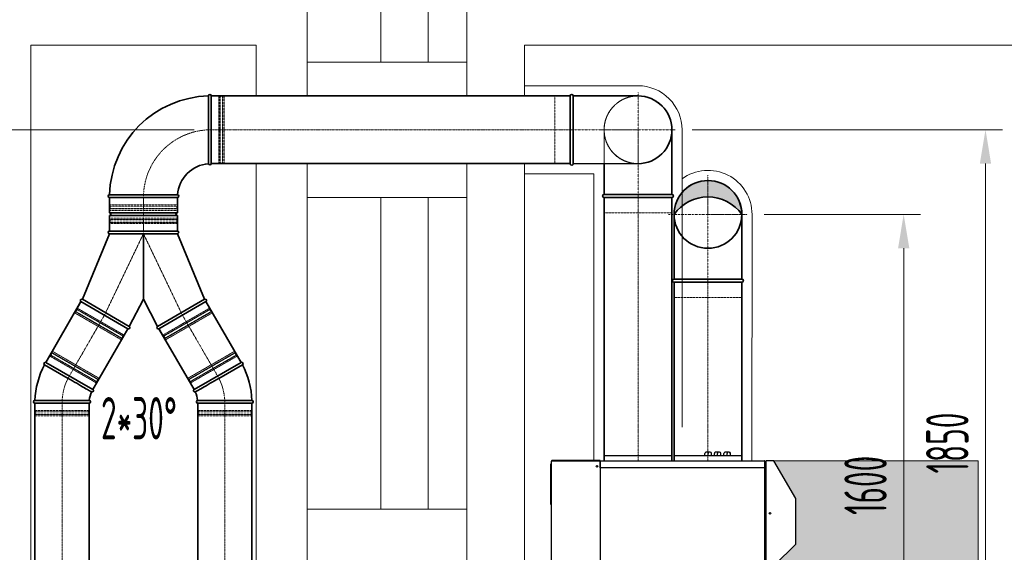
# Model space of a CAD drawing. Header units: millimetres. Extents: x 15940 to 92175, y -24684 to 227664.
# Tile 92 of 132: x 34558 to 37462, y 166209 to 167781. Entities that reach past the tile are written whole.
import ezdxf

# ---------------------------------------------------------------- set-up
doc = ezdxf.new("R2010")
doc.units = ezdxf.units.MM
doc.header["$LTSCALE"] = 0.05
for name, pattern in [('ACAD_ISO02W100', [15, 12, -3]), ('ACAD_ISO10W100', [18, 12, -3, 0, -3]), ('phl_thick', [0])]:
    doc.linetypes.add(name, pattern=pattern)
doc.layers.get('0').update_dxf_attribs({"lineweight": 5})
for name, color, linetype, lineweight in [('UT_KOTY - DIMENZE', 7, 'Continuous', 5), ('VZT_01 SUP (PŘÍVOD) - OBRYS', 5, 'Continuous', 35), ('VZT_02 SUP (PŘÍVOD) - OSA', 5, 'ACAD_ISO10W100', 5), ('VZT_04 SUP (PŘÍVOD) - SKRYTÉ', 5, 'ACAD_ISO02W100', 5), ('VZT_13 EHA (VÝFUK) - OBRYS', 14, 'Continuous', 35), ('VZT_14 EHA (VÝFUK) - OSA', 14, 'ACAD_ISO10W100', 5), ('VZT_16 EHA (VÝFUK) - SKRYTÉ', 14, 'ACAD_ISO02W100', 5), ('VZT_21 ZAŘÍZENÍ - OBRYS', 1, 'Continuous', 30), ('VZT_23 ZAŘÍZENÍ - SERVISNÍ PROSTOR', 8, 'Continuous', 5), ('VZT_50 POPIS - OBECNE', 7, 'Continuous', 13), ('VZT_60_KOTY - DIMENZE', 7, 'Continuous', 5), ('VZT_IZOLACE - TEPELNÁ', 6, 'IZOLACE TEPELNA', 5)]:
    doc.layers.add(name, color=color, linetype=linetype, lineweight=lineweight)
doc.layers.add('VZT_03 SUP (PŘÍVOD) - NETISK', color=8, linetype='ACAD_ISO02W100', lineweight=5, plot=False)
doc.layers.add('VZT_15 EHA (VÝFUK) - NETISK', color=8, linetype='ACAD_ISO02W100', lineweight=5, plot=False)
doc.styles.add('EVORA_125', font='isocp.shx', dxfattribs={"width": 0.6, "height": 125})
doc.styles.get("Standard").update_dxf_attribs({"font": 'arial.ttf'})
doc.linetypes.add('IZOLACE TEPELNA', pattern='A,12.7,-1.5,["T",Standard,S=2.54,R=0,X=0,Y=-1.27],-3', length=17.2)

msp = doc.modelspace()

# ---------------------------------------------------------------- hatches: boundary and pattern name
at = {"layer": 'VZT_13 EHA (VÝFUK) - OBRYS'}
h = msp.add_hatch(color=256, dxfattribs=at)
h.dxf.hatch_style = 1
h.paths.add_polyline_path([(36687.6, 167206.5, 0.242708), (36587.6, 167258.1), (36587.6, 167306.5, -0.414214)])
h.paths.add_polyline_path([(36587.6, 167306.5), (36587.6, 167258.1, 0.242708), (36487.6, 167206.5, -0.414214)])
at = {"layer": 'VZT_23 ZAŘÍZENÍ - SERVISNÍ PROSTOR', "transparency": 33554457}
h = msp.add_hatch(color=256, dxfattribs=at)
h.dxf.hatch_style = 1
h.paths.add_polyline_path([(36784, 165705), (36784, 166170.7), (36846.4, 166233.1), (36846.4, 166368), (36784, 166479), (37384.1, 166479), (37384.1, 165705)])

# ---------------------------------------------------------------- linework, layer by layer
msp.add_circle((36587.6, 167206.5), 100)
at = {"layer": 'UT_KOTY - DIMENZE'}
msp.add_line((35072.9, 167456.5), (34146.7, 167456.5), dxfattribs=at)
at = {"layer": 'VZT_01 SUP (PŘÍVOD) - OBRYS'}
for p, q in [((35114.9, 167456.4), (35114.9, 167556.5)), ((35122.9, 167356.5), (35122.9, 167556.5)), ((36281.4, 167455.1), (36281.4, 167456.5)), ((36481.4, 167265.5), (36481.4, 167456.5)), ((36281.4, 167265.5), (36281.4, 167356.5)), ((34923, 167264.5), (34822.9, 167264.5)), ((35022.9, 167256.5), (34822.9, 167256.5)), ((34822.9, 167256.5), (34822.9, 167211)), ((34822.9, 167256.5), (35022.9, 167256.5)), ((35022.9, 167256.5), (35022.9, 167211)), ((36281.4, 167265.5), (36481.4, 167265.5)), ((36281.4, 167256.5), (36481.4, 167256.5)), ((35022.9, 167211), (34822.9, 167211)), ((35022.9, 167203), (34822.9, 167203)), ((34822.9, 167203), (34822.9, 167157.5)), ((35022.9, 167203), (35022.9, 167157.5)), ((34742.7, 166955.8), (34822.9, 167149.5)), ((35022.9, 167157.5), (34822.9, 167157.5)), ((34822.9, 167157.5), (35022.9, 167157.5)), ((34822.9, 167149.5), (34922.9, 167149.5)), ((34922.9, 167149.5), (35022.9, 167149.5)), ((35022.9, 167149.5), (35103.2, 166955.8)), ((34738.7, 166948.9), (34877.2, 166868.9)), ((34881.2, 166875.8), (34742.7, 166955.8)), ((34922.9, 166956.4), (34881.2, 166875.8)), ((34964.7, 166875.8), (34922.9, 166956.4)), ((34964.7, 166875.8), (35103.2, 166955.8)), ((35107.2, 166948.9), (34968.7, 166868.9)), ((34700.5, 166722.5), (34631.1, 166762.6)), ((34635.1, 166769.5), (34773.7, 166689.5)), ((35210.8, 166769.5), (35072.2, 166689.5)), ((35145.4, 166722.5), (35214.8, 166762.6)), ((34683, 166657.5), (34602.9, 166657.5)), ((34762.9, 166649.5), (34602.9, 166649.5)), ((35082.9, 166649.5), (35242.9, 166649.5)), ((35162.8, 166657.5), (35242.9, 166657.5))]:
    msp.add_line(p, q, dxfattribs=at)
for points in [[(36181.4, 167556.5), (35122.9, 167556.5)], [(36181.4, 167556.5), (36181.4, 167356.5)], [(36190.4, 167556.5), (36190.4, 167356.5)], [(36190.4, 167556.5), (36381.4, 167556.5)], [(36181.4, 167356.5), (35122.9, 167356.5)], [(36190.4, 167356.5), (36381.4, 167356.3)], [(36281.4, 167256.5), (36281.4, 166478.6)], [(36481.4, 167256.5), (36481.4, 166478.6)], [(34738.7, 166948.9), (34635.1, 166769.5)], [(35107.2, 166948.9), (35210.8, 166769.5)], [(34877.2, 166868.9), (34773.7, 166689.5)], [(34968.7, 166868.9), (35072.2, 166689.5)], [(34602.9, 166649.5), (34602.9, 166056.5)], [(34762.9, 166649.5), (34762.9, 166056.5)], [(35082.9, 166649.5), (35082.9, 166056.5)], [(35242.9, 166649.5), (35242.9, 166056.5)]]:
    msp.add_lwpolyline(points, dxfattribs=at)
for centre, radius, start, end in [((35122.9, 167256.5), 300, 91.5281, 178.4719), ((35118.9, 167556.5), 4, 0, 180), ((36185.9, 167556.5), 4.5, 0, 180), ((36381.4, 167456.3), 100, 270, 90), ((35122.9, 167256.5), 100, 94.5812, 175.4188), ((35118.9, 167356.5), 4, 184.5812, 0), ((36185.9, 167356.5), 4.5, 180, 0), ((34822.9, 167260.5), 4, 90, 270), ((35022.9, 167260.5), 4, 270, 85.4188), ((36281.4, 167261), 4.5, 90, 270), ((36481.4, 167261), 4.5, 270, 90), ((34822.9, 167207), 4, 270, 90), ((35022.9, 167207), 4, 90, 270), ((34822.9, 167153.5), 4, 90, 270), ((35022.9, 167153.5), 4, 270, 90), ((34740.7, 166952.3), 4, 60, 240), ((35105.2, 166952.3), 4, 300, 120), ((34879.2, 166872.3), 4, 240, 60), ((34966.7, 166872.3), 4, 120, 300), ((34842.9, 166649.5), 240, 151.9102, 178.0898), ((34633.1, 166766), 4, 60, 240), ((35212.8, 166766), 4, 300, 120), ((35002.9, 166649.5), 240, 1.9102, 28.0898), ((34842.9, 166649.5), 80, 155.7248, 174.2752), ((34771.7, 166686), 4, 245.7248, 60), ((35074.2, 166686), 4, 120, 294.2752), ((35002.9, 166649.5), 80, 5.7248, 24.2752), ((34602.9, 166653.5), 4, 90, 270), ((34762.9, 166653.5), 4, 270, 84.2752), ((35082.9, 166653.5), 4, 95.7248, 270), ((35242.9, 166653.5), 4, 270, 90)]:
    msp.add_arc(centre, radius, start, end, dxfattribs=at)
for points, knots in [([(35115, 167356.2), (35115, 167356.2), (35115, 167358.4), (35114.9, 167367.3), (35114.9, 167374.3), (35114.9, 167392.1), (35114.9, 167402.8), (35114.9, 167426.5), (35114.9, 167439.3), (35114.9, 167453.7), (35114.9, 167455.1), (35114.9, 167456.4)], [315.294186, 315.294186, 315.294186, 315.294186, 351.735982, 351.735982, 390.710875, 390.710875, 429.832624, 429.832624, 468.991563, 468.991563, 473.053633, 473.053633, 473.053633, 473.053633]), ([(34923, 167264.5), (34935.6, 167264.5), (34948.1, 167264.5), (34972, 167264.5), (34983.1, 167264.5), (35001.9, 167264.5), (35009.5, 167264.5), (35020, 167264.5), (35022.9, 167264.5), (35023.2, 167264.5), (35023.3, 167264.5), (35023.3, 167264.5)], [157.533456, 157.533456, 157.533456, 157.533456, 195.393508, 195.393508, 234.551342, 234.551342, 273.721472, 273.721472, 312.806301, 312.806301, 315.294186, 315.294186, 315.294186, 315.294186]), ([(34922.9, 167149.5), (34922.9, 167149.5), (34922.9, 167149.5), (34922.9, 167107), (34922.9, 167066.3), (34922.9, 167018), (34922.9, 167002.3), (34922.9, 166981.6), (34922.9, 166974.6), (34922.9, 166964.6), (34922.9, 166961), (34922.9, 166957.5), (34922.9, 166956.7), (34922.9, 166956.4), (34922.9, 166956.4), (34922.9, 166956.4)], [-0.009717, -0.009717, -0.009717, -0.009717, 0, 0, 127.842465, 127.842465, 187.289864, 187.289864, 219.953677, 219.953677, 244.621409, 244.621409, 258.413873, 258.413873, 261.998107, 261.998107, 261.998107, 261.998107]), ([(34700.5, 166722.5), (34709.2, 166717.5), (34717.9, 166712.5), (34734.5, 166702.9), (34742.2, 166698.4), (34755.2, 166690.9), (34760.5, 166687.9), (34767.8, 166683.7), (34769.8, 166682.5), (34770, 166682.4), (34770, 166682.4), (34770, 166682.4)], [126.0101, 126.0101, 126.0101, 126.0101, 156.346991, 156.346991, 187.715318, 187.715318, 219.098612, 219.098612, 250.374979, 250.374979, 252.303842, 252.303842, 252.303842, 252.303842]), ([(35145.4, 166722.5), (35136.7, 166717.5), (35128, 166712.5), (35111.4, 166702.9), (35103.7, 166698.4), (35090.6, 166690.9), (35085.4, 166687.9), (35078.1, 166683.7), (35076.1, 166682.5), (35075.9, 166682.4), (35075.9, 166682.4), (35075.9, 166682.4)], [126.0101, 126.0101, 126.0101, 126.0101, 156.346991, 156.346991, 187.715318, 187.715318, 219.098612, 219.098612, 250.374979, 250.374979, 252.303842, 252.303842, 252.303842, 252.303842]), ([(34763.3, 166657.5), (34763.3, 166657.5), (34761.6, 166657.5), (34754.4, 166657.5), (34748.8, 166657.5), (34734.6, 166657.5), (34726.1, 166657.5), (34707.1, 166657.5), (34696.8, 166657.5), (34685.2, 166657.5), (34684.1, 166657.5), (34683, 166657.5)], [252.303842, 252.303842, 252.303842, 252.303842, 281.459213, 281.459213, 312.599223, 312.599223, 343.921708, 343.921708, 375.291286, 375.291286, 378.595621, 378.595621, 378.595621, 378.595621]), ([(35082.5, 166657.5), (35082.5, 166657.5), (35084.3, 166657.5), (35091.5, 166657.5), (35097, 166657.5), (35111.3, 166657.5), (35119.8, 166657.5), (35138.8, 166657.5), (35149.1, 166657.5), (35160.6, 166657.5), (35161.7, 166657.5), (35162.8, 166657.5)], [252.303842, 252.303842, 252.303842, 252.303842, 281.459213, 281.459213, 312.599223, 312.599223, 343.921708, 343.921708, 375.291286, 375.291286, 378.595621, 378.595621, 378.595621, 378.595621])]:
    msp.add_open_spline(points, degree=3, knots=knots, dxfattribs=at)
at = {"layer": 'VZT_02 SUP (PŘÍVOD) - OSA', "ltscale": 0.3}
for p, q in [((36381.4, 167456.5), (36381.4, 167566.5)), ((36381.4, 167456.5), (36271.4, 167456.5)), ((36381.4, 167456.5), (36491.4, 167456.5)), ((36381.4, 167256.5), (36381.4, 167456.5))]:
    msp.add_line(p, q, dxfattribs=at)
for points in [[(36381.4, 167456.5), (36381.4, 167566.5)], [(36181.4, 167456.5), (36381.4, 167456.5)], [(36381.4, 167456.5), (36491.4, 167456.5)], [(36381.4, 167456.5), (36381.4, 167346.5)]]:
    msp.add_lwpolyline(points, dxfattribs=at)
for points in [[(35122.9, 167456.5), (35122.9, 167456.5, 0.414214), (34922.9, 167256.5), (34922.9, 167256.5)], [(34682.9, 166649.5), (34682.9, 166649.5, -0.131652), (34704.4, 166729.5, -0.131652)], [(35162.9, 166649.5), (35162.9, 166649.5, 0.131652), (35141.5, 166729.5, 0.131652)]]:
    msp.add_lwpolyline(points, format="xyb", dxfattribs=at)
at = {"layer": 'VZT_02 SUP (PŘÍVOD) - OSA', "ltscale": 5}
for points in [[(35122.9, 167456.5), (36181.4, 167456.5)], [(36381.4, 166478.6), (36381.4, 167256.5)], [(34704.4, 166729.5), (34807.9, 166908.9)], [(35141.5, 166729.5), (35037.9, 166908.9)], [(34682.9, 166056.5), (34682.9, 166649.5)], [(35162.9, 166056.5), (35162.9, 166649.5)]]:
    msp.add_lwpolyline(points, dxfattribs=at)
at = {"layer": 'VZT_02 SUP (PŘÍVOD) - OSA'}
for points in [[(34922.9, 167256.5), (34922.9, 167157.5)], [(34922.9, 167157.5), (34922.9, 167149.5), (34807.9, 166908.9)], [(34922.9, 167157.5), (34922.9, 167149.5), (35037.9, 166908.9)]]:
    msp.add_lwpolyline(points, dxfattribs=at)
at = {"layer": 'VZT_03 SUP (PŘÍVOD) - NETISK', "ltscale": 0.4}
for p, q in [((35122.9, 167555.5), (35144.9, 167555.5)), ((35144.9, 167357.5), (35144.9, 167555.5)), ((35144.9, 167554.5), (35148.4, 167554.5)), ((35148.4, 167356.5), (35148.4, 167556.5)), ((35148.4, 167556.5), (35148.9, 167556.5)), ((35148.9, 167356.5), (35148.9, 167556.5)), ((35148.9, 167554.5), (35155.9, 167554.5)), ((35155.9, 167356.5), (35155.9, 167556.5)), ((35155.9, 167556.5), (35156.4, 167556.5)), ((35156.4, 167356.5), (35156.4, 167556.5)), ((35156.4, 167554.5), (35156.9, 167554.5)), ((35156.9, 167357.5), (35156.9, 167555.5)), ((35156.9, 167555.5), (35160.9, 167555.5)), ((35160.9, 167357.5), (35160.9, 167555.5)), ((35122.9, 167357.5), (35144.9, 167357.5)), ((35144.9, 167358.5), (35148.4, 167358.5)), ((35148.4, 167356.5), (35148.9, 167356.5)), ((35148.9, 167358.5), (35155.9, 167358.5)), ((35155.9, 167356.5), (35156.4, 167356.5)), ((35156.4, 167358.5), (35156.9, 167358.5)), ((35156.9, 167357.5), (35160.9, 167357.5)), ((34823.9, 167234.5), (34823.9, 167256.5)), ((35021.9, 167234.5), (35021.9, 167256.5)), ((36281.4, 167256.5), (36281.4, 167211.5)), ((36481.4, 167211.5), (36481.4, 167256.5)), ((35022.9, 167231), (34822.9, 167231)), ((34822.9, 167230.5), (34822.9, 167231)), ((35022.9, 167230.5), (34822.9, 167230.5)), ((35021.9, 167234.5), (34823.9, 167234.5)), ((34824.9, 167231), (34824.9, 167234.5)), ((34824.9, 167223.5), (34824.9, 167230.5)), ((35020.9, 167231), (35020.9, 167234.5)), ((35020.9, 167223.5), (35020.9, 167230.5)), ((35022.9, 167230.5), (35022.9, 167231)), ((35022.9, 167223.5), (34822.9, 167223.5)), ((34822.9, 167223), (34822.9, 167223.5)), ((35022.9, 167223), (34822.9, 167223)), ((35021.9, 167222.5), (34823.9, 167222.5)), ((34823.9, 167218.5), (34823.9, 167222.5)), ((35021.9, 167218.5), (34823.9, 167218.5)), ((34824.9, 167222.5), (34824.9, 167223)), ((35020.9, 167222.5), (35020.9, 167223)), ((35021.9, 167218.5), (35021.9, 167222.5)), ((35022.9, 167223), (35022.9, 167223.5)), ((36281.4, 167211.5), (36481.4, 167211.5)), ((34822.9, 167191), (35022.9, 167191)), ((34822.9, 167191), (34822.9, 167190.5)), ((34822.9, 167190.5), (35022.9, 167190.5)), ((34822.9, 167183.5), (35022.9, 167183.5)), ((34822.9, 167183.5), (34822.9, 167183)), ((34822.9, 167183), (35022.9, 167183)), ((34823.9, 167195.5), (35021.9, 167195.5)), ((34823.9, 167195.5), (34823.9, 167191.5)), ((34823.9, 167191.5), (35021.9, 167191.5)), ((34823.9, 167179.5), (35021.9, 167179.5)), ((34823.9, 167179.5), (34823.9, 167157.5)), ((34824.9, 167191.5), (34824.9, 167191)), ((34824.9, 167190.5), (34824.9, 167183.5)), ((34824.9, 167183), (34824.9, 167179.5)), ((35020.9, 167191.5), (35020.9, 167191)), ((35020.9, 167190.5), (35020.9, 167183.5)), ((35020.9, 167183), (35020.9, 167179.5)), ((35021.9, 167195.5), (35021.9, 167191.5)), ((35021.9, 167179.5), (35021.9, 167157.5)), ((35022.9, 167191), (35022.9, 167190.5)), ((35022.9, 167183.5), (35022.9, 167183)), ((34728.5, 166929.3), (34739.5, 166948.4)), ((35117.4, 166929.3), (35106.4, 166948.4)), ((34720.5, 166915.5), (34722.5, 166918.9)), ((34720.5, 166915.5), (34857.4, 166836.5)), ((34721.9, 166919.9), (34722.2, 166920.3)), ((34721.9, 166919.9), (34860.5, 166839.9)), ((34722.2, 166920.3), (34860.7, 166840.3)), ((34722.5, 166918.9), (34859.4, 166839.9)), ((34723.4, 166918.4), (34723.6, 166918.9)), ((34723.9, 166919.3), (34727.4, 166925.4)), ((34725.7, 166926.4), (34725.9, 166926.8)), ((34725.7, 166926.4), (34864.2, 166846.4)), ((34725.9, 166926.8), (34864.5, 166846.8)), ((34727.6, 166925.8), (34729.4, 166928.8)), ((34728.5, 166929.3), (34865.4, 166850.3)), ((35117.4, 166929.3), (34980.5, 166850.3)), ((35120, 166926.8), (34981.4, 166846.8)), ((35120.2, 166926.4), (34981.7, 166846.4)), ((35123.7, 166920.3), (34985.2, 166840.3)), ((35124, 166919.9), (34985.4, 166839.9)), ((35123.4, 166918.9), (34986.5, 166839.9)), ((35125.4, 166915.5), (34988.5, 166836.5)), ((35118.2, 166925.8), (35116.5, 166928.8)), ((35122, 166919.3), (35118.5, 166925.4)), ((35120.2, 166926.4), (35120, 166926.8)), ((35122.5, 166918.4), (35122.2, 166918.9)), ((35125.4, 166915.5), (35123.4, 166918.9)), ((35124, 166919.9), (35123.7, 166920.3)), ((34862.7, 166847.8), (34864.5, 166850.8)), ((34865.4, 166850.3), (34876.4, 166869.4)), ((34980.5, 166850.3), (34969.5, 166869.4)), ((34983.1, 166847.8), (34981.4, 166850.8)), ((34857.4, 166836.5), (34859.4, 166839.9)), ((34858.5, 166840.4), (34858.7, 166840.9)), ((34859, 166841.3), (34862.5, 166847.4)), ((34860.5, 166839.9), (34860.7, 166840.3)), ((34864.2, 166846.4), (34864.5, 166846.8)), ((34981.7, 166846.4), (34981.4, 166846.8)), ((34986.9, 166841.3), (34983.4, 166847.4)), ((34985.4, 166839.9), (34985.2, 166840.3)), ((34988.5, 166836.5), (34986.5, 166839.9)), ((34987.4, 166840.4), (34987.1, 166840.9)), ((34648.1, 166792), (34647.8, 166791.6)), ((34786.4, 166711.6), (34647.8, 166791.6)), ((34786.7, 166712), (34648.1, 166792)), ((34653.3, 166797.1), (34649.8, 166791)), ((34651.8, 166798.5), (34651.6, 166798.1)), ((34790.2, 166718.1), (34651.6, 166798.1)), ((34790.4, 166718.5), (34651.8, 166798.5)), ((34655, 166801.9), (34653, 166798.4)), ((34789.8, 166719.4), (34653, 166798.4)), ((34653.8, 166797.9), (34653.6, 166797.5)), ((34791.8, 166722.9), (34655, 166801.9)), ((35054.1, 166722.9), (35190.9, 166801.9)), ((35055.5, 166718.5), (35194, 166798.5)), ((35055.7, 166718.1), (35194.3, 166798.1)), ((35056.1, 166719.4), (35192.9, 166798.4)), ((35059.2, 166712), (35197.8, 166792)), ((35059.5, 166711.6), (35198, 166791.6)), ((35190.9, 166801.9), (35192.9, 166798.4)), ((35192.1, 166797.9), (35192.3, 166797.5)), ((35192.6, 166797.1), (35196.1, 166791)), ((35194, 166798.5), (35194.3, 166798.1)), ((35197.8, 166792), (35198, 166791.6)), ((34647, 166788.1), (34636, 166769)), ((34783.8, 166709.1), (34647, 166788.1)), ((34649.6, 166790.6), (34647.8, 166787.6)), ((35062.1, 166709.1), (35198.9, 166788.1)), ((35196.3, 166790.6), (35198.1, 166787.6)), ((35198.9, 166788.1), (35209.9, 166769)), ((34783.8, 166709.1), (34772.8, 166690)), ((34784.7, 166712.6), (34782.9, 166709.6)), ((34788.4, 166719.1), (34784.9, 166713)), ((34786.7, 166712), (34786.4, 166711.6)), ((34788.9, 166719.9), (34788.7, 166719.5)), ((34791.8, 166722.9), (34789.8, 166719.4)), ((34790.4, 166718.5), (34790.2, 166718.1)), ((35054.1, 166722.9), (35056.1, 166719.4)), ((35055.5, 166718.5), (35055.7, 166718.1)), ((35057, 166719.9), (35057.2, 166719.5)), ((35057.5, 166719.1), (35061, 166713)), ((35059.2, 166712), (35059.5, 166711.6)), ((35061.2, 166712.6), (35063, 166709.6)), ((35062.1, 166709.1), (35073.1, 166690)), ((34603.9, 166649.5), (34603.9, 166627.5)), ((34761.9, 166649.5), (34761.9, 166627.5)), ((35083.9, 166649.5), (35083.9, 166627.5)), ((35241.9, 166649.5), (35241.9, 166627.5)), ((34762.9, 166624), (34602.9, 166624)), ((34602.9, 166624), (34602.9, 166623.5)), ((34762.9, 166623.5), (34602.9, 166623.5)), ((34761.9, 166627.5), (34603.9, 166627.5)), ((34604.9, 166627.5), (34604.9, 166624)), ((34604.9, 166623.5), (34604.9, 166616.5)), ((34760.9, 166627.5), (34760.9, 166624)), ((34760.9, 166623.5), (34760.9, 166616.5)), ((34762.9, 166624), (34762.9, 166623.5)), ((35082.9, 166624), (35242.9, 166624)), ((35082.9, 166624), (35082.9, 166623.5)), ((35082.9, 166623.5), (35242.9, 166623.5)), ((35083.9, 166627.5), (35241.9, 166627.5)), ((35084.9, 166627.5), (35084.9, 166624)), ((35084.9, 166623.5), (35084.9, 166616.5)), ((35240.9, 166627.5), (35240.9, 166624)), ((35240.9, 166623.5), (35240.9, 166616.5)), ((35242.9, 166624), (35242.9, 166623.5)), ((34762.9, 166616.5), (34602.9, 166616.5)), ((34602.9, 166616.5), (34602.9, 166616)), ((34762.9, 166616), (34602.9, 166616)), ((34761.9, 166615.5), (34603.9, 166615.5)), ((34603.9, 166615.5), (34603.9, 166611.5)), ((34761.9, 166611.5), (34603.9, 166611.5)), ((34604.9, 166616), (34604.9, 166615.5)), ((34760.9, 166616), (34760.9, 166615.5)), ((34761.9, 166615.5), (34761.9, 166611.5)), ((34762.9, 166616.5), (34762.9, 166616)), ((35082.9, 166616.5), (35242.9, 166616.5)), ((35082.9, 166616.5), (35082.9, 166616)), ((35082.9, 166616), (35242.9, 166616)), ((35083.9, 166615.5), (35241.9, 166615.5)), ((35083.9, 166615.5), (35083.9, 166611.5)), ((35083.9, 166611.5), (35241.9, 166611.5)), ((35084.9, 166616), (35084.9, 166615.5)), ((35240.9, 166616), (35240.9, 166615.5)), ((35241.9, 166615.5), (35241.9, 166611.5)), ((35242.9, 166616.5), (35242.9, 166616))]:
    msp.add_line(p, q, dxfattribs=at)
msp.add_lwpolyline([(36181.4, 167556.5), (36136.4, 167556.5), (36136.4, 167356.5), (36181.4, 167356.5)], dxfattribs=at)
at = {"layer": 'VZT_04 SUP (PŘÍVOD) - SKRYTÉ', "ltscale": 2}
msp.add_line((36281.4, 167356.5), (36281.4, 167457.5), dxfattribs=at)
for centre, start, end in [((36381.4, 167456.3), 90, 270), ((36381.6, 167456.5), 0, 180), ((36381.6, 167456.5), 180, 0)]:
    msp.add_arc(centre, 100, start, end, dxfattribs=at)
at = {"layer": 'VZT_13 EHA (VÝFUK) - OBRYS'}
for points in [[(36487.6, 167015.5), (36487.6, 167206.5)], [(36687.6, 167015.5), (36687.6, 167206.5)], [(36487.6, 167015.5), (36687.6, 167015.5)], [(36487.6, 167006.5), (36687.6, 167006.5)], [(36487.6, 167006.5), (36487.6, 166478.6)], [(36687.6, 167006.5), (36687.6, 166478.6)]]:
    msp.add_lwpolyline(points, dxfattribs=at)
msp.add_circle((36587.6, 167206.5), 100, dxfattribs=at)
for centre, radius, start, end in [((36587.8, 167206.5), 100, 0, 180), ((36587.6, 167135.3), 122.7, 35.4307, 144.5693), ((36487.6, 167011), 4.5, 90, 270), ((36687.6, 167011), 4.5, 270, 90)]:
    msp.add_arc(centre, radius, start, end, dxfattribs=at)
at = {"layer": 'VZT_14 EHA (VÝFUK) - OSA', "ltscale": 0.3}
for points in [[(36587.6, 167322.5), (36587.6, 167206.5)], [(36587.6, 167206.5), (36587.6, 167316.5)], [(36587.6, 167206.5), (36471.6, 167206.5)], [(36587.6, 167206.5), (36477.6, 167206.5)], [(36587.6, 167006.5), (36587.6, 167206.5)], [(36587.6, 167206.5), (36697.6, 167206.5)], [(36703.6, 167206.5), (36587.6, 167206.5)], [(36587.6, 167090.5), (36587.6, 167206.5)]]:
    msp.add_lwpolyline(points, dxfattribs=at)
at = {"layer": 'VZT_14 EHA (VÝFUK) - OSA', "ltscale": 5}
msp.add_lwpolyline([(36587.6, 166478.6), (36587.6, 167006.5)], dxfattribs=at)
at = {"layer": 'VZT_15 EHA (VÝFUK) - NETISK', "ltscale": 0.4}
msp.add_lwpolyline([(36487.6, 167006.5), (36487.6, 166961.5), (36687.6, 166961.5), (36687.6, 167006.5)], dxfattribs=at)
at = {"layer": 'VZT_16 EHA (VÝFUK) - SKRYTÉ', "ltscale": 2}
msp.add_arc((36587.8, 167206.5), 100, 180, 0, dxfattribs=at)
at = {"layer": 'VZT_21 ZAŘÍZENÍ - OBRYS'}
for p, q in [((36578.8, 166493.7), (36578.8, 166500.6)), ((36588.3, 166504.6), (36582.9, 166504.6)), ((36588.2, 166493.7), (36588.2, 166500.6)), ((36593.9, 166504.6), (36588.3, 166504.6)), ((36594, 166504.6), (36593.9, 166504.6)), ((36597.8, 166493.7), (36597.8, 166500.6)), ((36598, 166493.7), (36598, 166500.6)), ((36606.8, 166493.7), (36606.8, 166500.6)), ((36616.3, 166504.6), (36610.9, 166504.6)), ((36616.2, 166493.7), (36616.2, 166500.6)), ((36621.9, 166504.6), (36616.3, 166504.6)), ((36622, 166504.6), (36621.9, 166504.6)), ((36625.8, 166493.7), (36625.8, 166500.6)), ((36626, 166493.7), (36626, 166500.6)), ((36634.8, 166493.7), (36634.8, 166500.6)), ((36644.3, 166504.6), (36638.9, 166504.6)), ((36644.2, 166493.7), (36644.2, 166500.6)), ((36649.9, 166504.6), (36644.3, 166504.6)), ((36650, 166504.6), (36649.9, 166504.6)), ((36653.8, 166493.7), (36653.8, 166500.6)), ((36654, 166493.7), (36654, 166500.6)), ((36126.4, 165705.5), (36126.4, 166478.1)), ((36269.4, 166479.8), (36128.1, 166479.8)), ((36128.1, 166478.9), (36128.1, 166479.8)), ((36128.1, 166478.9), (36269.4, 166478.9)), ((36269.4, 166478.8), (36128.1, 166478.8)), ((36152.3, 166478.8), (36152.3, 166478.9)), ((36269.4, 166478.9), (36269.4, 166479.8)), ((36269.4, 166478.8), (36269.4, 165704.8)), ((36269.4, 166478.6), (36269.6, 166478.6)), ((36269.6, 166477.7), (36269.4, 166477.7)), ((36269.4, 166475.7), (36269.6, 166475.7)), ((36269.6, 166478.6), (36753.6, 166478.6)), ((36269.6, 166478.6), (36269.6, 166476.9)), ((36269.6, 166458.6), (36269.6, 166476.9)), ((36481.4, 166493.7), (36281.4, 166493.7)), ((36281.4, 166493.7), (36281.4, 166478.6)), ((36481.4, 166493.7), (36481.4, 166478.6)), ((36687.4, 166493.7), (36487.4, 166493.7)), ((36487.4, 166493.7), (36487.4, 166478.6)), ((36687.4, 166493.7), (36687.4, 166478.6)), ((36754.3, 166476.9), (36754.3, 166458.6)), ((36754.3, 166475.7), (36754.4, 166475.7)), ((36754.4, 166476.9), (36754.4, 166458.6)), ((36754.4, 166476.9), (36755.3, 166476.9)), ((36755.3, 166458.6), (36755.3, 166476.9)), ((36757.4, 166475), (36755.3, 166475)), ((36757.4, 166172), (36757.4, 166476.6)), ((36758.1, 166477.4), (36758.8, 166477.4)), ((36758.1, 166170.4), (36758.1, 166477.4)), ((36759, 166478.1), (36758.9, 166478.1)), ((36758.9, 166477.4), (36758.9, 166478.1)), ((36758.9, 166477.4), (36759, 166477.4)), ((36759, 166477.3), (36758.9, 166477.3)), ((36782.3, 166479), (36759, 166479)), ((36759, 166478.1), (36759, 166479)), ((36759, 166170), (36759, 166478)), ((36846.4, 166368), (36782.3, 166479)), ((36124.4, 166469.8), (36126.4, 166469.8)), ((36124.4, 166349.8), (36124.4, 166469.8)), ((36754.3, 166458.6), (36269.6, 166458.6)), ((36754.4, 166458.6), (36754.4, 165725)), ((36754.4, 166458.6), (36755.3, 166458.6)), ((36846.4, 166233.1), (36846.4, 166368)), ((36124.4, 166349.8), (36126.4, 166349.8)), ((36784, 166170.7), (36846.4, 166233.1))]:
    msp.add_line(p, q, dxfattribs=at)
for centre, radius in [((36260.4, 166462.8), 2.5), ((36260.4, 166462.8), 2.15), ((36770.7, 166324), 2.5), ((36770.7, 166324), 2.15)]:
    msp.add_circle(centre, radius, dxfattribs=at)
for centre, major_axis, ratio, start_param, end_param in [((36582.9, 166500.6), (4.04, 0), 0.989506, 1.570796, 3.141593), ((36588.3, 166500.6), (0, 4), 0.021558, 0, 1.570796), ((36593.9, 166500.6), (0, 4), 0.989046, 4.712389, 6.283185), ((36594, 166500.6), (-4.04, 0), 0.989506, 3.141593, 4.712389), ((36610.9, 166500.6), (4.04, 0), 0.989506, 1.570796, 3.141593), ((36616.3, 166500.6), (0, 4), 0.021558, 0, 1.570796), ((36621.9, 166500.6), (0, 4), 0.989046, 4.712389, 6.283185), ((36622, 166500.6), (-4.04, 0), 0.989506, 3.141593, 4.712389), ((36638.9, 166500.6), (4.04, 0), 0.989506, 1.570796, 3.141593), ((36644.3, 166500.6), (0, 4), 0.021558, 0, 1.570796), ((36649.9, 166500.6), (0, 4), 0.989046, 4.712389, 6.283185), ((36650, 166500.6), (-4.04, 0), 0.989506, 3.141593, 4.712389)]:
    msp.add_ellipse(centre, major_axis=major_axis, ratio=ratio, start_param=start_param, end_param=end_param, dxfattribs=at)
for points, knots in [([(36128.1, 166479.8), (36127.5, 166479.8), (36126.8, 166479.3), (36126.6, 166478.7), (36126.5, 166478.5), (36126.4, 166478.3), (36126.4, 166478.1)], [-1, -1, -1, -1, -0.246936, -0.246936, -0.246936, 0, 0, 0, 0]), ([(36127.5, 166478.6), (36127.1, 166478.5), (36126.7, 166478.4), (36126.6, 166478.3), (36126.5, 166478.2), (36126.4, 166478.1), (36126.4, 166478.1)], [-0.7752376, -0.7752376, -0.7752376, -0.7752376, -0.2469362, -0.2469362, -0.2469362, 0, 0, 0, 0]), ([(36127.6, 166478.6), (36127.7, 166478.8), (36127.8, 166478.8), (36128, 166478.9), (36128.1, 166478.9), (36128.1, 166478.9), (36128.1, 166478.9)], [0.4745945, 0.4745945, 0.4745945, 0.4745945, 0.9092253, 0.9092253, 0.9092253, 1, 1, 1, 1]), ([(36755.3, 166476.9), (36755.3, 166477.6), (36754.9, 166478.2), (36754.3, 166478.5), (36754.1, 166478.5), (36753.9, 166478.6), (36753.6, 166478.6)], [-1, -1, -1, -1, -0.246936, -0.246936, -0.246936, 0, 0, 0, 0]), ([(36754.2, 166477.5), (36754.1, 166477.9), (36753.9, 166478.3), (36753.8, 166478.5), (36753.7, 166478.5), (36753.7, 166478.6), (36753.6, 166478.6)], [-0.7752376, -0.7752376, -0.7752376, -0.7752376, -0.2469362, -0.2469362, -0.2469362, 0, 0, 0, 0]), ([(36754.2, 166477.5), (36754.3, 166477.3), (36754.4, 166477.2), (36754.4, 166477), (36754.4, 166477), (36754.4, 166476.9), (36754.4, 166476.9)], [0.4745945, 0.4745945, 0.4745945, 0.4745945, 0.9092253, 0.9092253, 0.9092253, 1, 1, 1, 1]), ([(36758.9, 166478.1), (36758.3, 166478.1), (36757.7, 166477.7), (36757.5, 166477.1), (36757.5, 166476.9), (36757.4, 166476.8), (36757.4, 166476.6)], [-1, -1, -1, -1, -0.223, -0.223, -0.223, 0, 0, 0, 0]), ([(36758.1, 166477), (36757.9, 166476.9), (36757.6, 166476.8), (36757.5, 166476.7), (36757.5, 166476.7), (36757.4, 166476.6), (36757.4, 166476.6)], [-0.6418783, -0.6418783, -0.6418783, -0.6418783, -0.2229997, -0.2229997, -0.2229997, 0, 0, 0, 0])]:
    msp.add_open_spline(points, degree=3, knots=knots, dxfattribs=at)
for points in [[(36128.1, 166478.8), (36127.9, 166478.7), (36127.7, 166478.7), (36127.5, 166478.6)], [(36754.3, 166476.9), (36754.3, 166477.1), (36754.2, 166477.3), (36754.2, 166477.5)], [(36754.4, 166475.7), (36754.4, 166475.6), (36754.4, 166475.4), (36754.3, 166475.3)], [(36758.9, 166477.3), (36758.7, 166477.2), (36758.6, 166477.2), (36758.4, 166477.1)], [(36758.8, 166477.4), (36758.9, 166477.4), (36758.9, 166477.4), (36758.9, 166477.4)]]:
    msp.add_open_spline(points, degree=3, dxfattribs=at)
at = {"layer": 'VZT_23 ZAŘÍZENÍ - SERVISNÍ PROSTOR', "transparency": 33554457}
for p, q in [((37384.1, 166479), (36782.4, 166479)), ((37384.1, 165705), (37384.1, 166479))]:
    msp.add_line(p, q, dxfattribs=at)
at = {"layer": 'VZT_50 POPIS - OBECNE', "color": 8, "linetype": 'phl_thick'}
for p, q in [((35622.6, 169756.5), (35622.6, 167656.5)), ((35762.6, 169756.5), (35762.6, 167656.5)), ((35405.4, 167856.5), (35405.4, 167556.5)), ((35876.4, 167556.5), (35876.4, 167856.5)), ((35255.4, 167706.5), (34590.4, 167706.5)), ((34590.4, 167706.5), (34590.4, 164876.5)), ((35255.4, 167556.5), (35255.4, 167706.5)), ((36046.4, 167556.5), (36046.4, 167706.5)), ((36046.4, 167706.5), (38441.9, 167706.5)), ((35255.4, 164876.5), (35255.4, 167356.5)), ((35405.4, 167356.5), (35405.4, 165606.5)), ((35876.4, 165606.5), (35876.4, 167356.5)), ((36046.4, 165606.5), (36046.4, 167356.5)), ((35622.6, 167256.5), (35622.6, 166336.5)), ((35762.6, 167256.5), (35762.6, 166336.5)), ((35405.4, 166336.5), (35876.4, 166336.5))]:
    msp.add_line(p, q, dxfattribs=at)
at = {"layer": 'VZT_50 POPIS - OBECNE', "linetype": 'phl_thick'}
for p, q in [((36541.4, 167456.5), (37456.2, 167456.5)), ((37406.2, 167356.5), (37406.2, 165706.5)), ((36753.6, 167206.5), (37214.9, 167206.5)), ((37164.9, 167106.5), (37164.9, 165706.5))]:
    msp.add_line(p, q, dxfattribs=at)
for points in [[(37389.5, 167356.5), (37422.8, 167356.5), (37406.2, 167456.5)], [(37148.3, 167106.5), (37181.6, 167106.5), (37164.9, 167206.5)]]:
    msp.add_solid(points, dxfattribs=at)
at = {"layer": 'VZT_IZOLACE - TEPELNÁ', "ltscale": 10}
for p, q in [((35405.4, 167656.5), (35876.4, 167656.5)), ((36046.3, 167586.3), (36381.4, 167586.3)), ((36511.2, 167456.3), (36511.3, 166578.4)), ((36046.3, 167326.3), (36251.2, 167326.3)), ((36251.2, 167326.3), (36251.4, 166478.6)), ((35876.4, 167256.5), (35405.4, 167256.5)), ((36717.8, 167206.5), (36717.4, 166478.6))]:
    msp.add_line(p, q, dxfattribs=at)
for centre, radius, start, end in [((36381.4, 167456.5), 129.8, 359.9132, 90), ((36587.7, 167206.5), 130.1, 359.9739, 126.0213)]:
    msp.add_arc(centre, radius, start, end, dxfattribs=at)

# ---------------------------------------------------------------- texts
at = {"layer": 'VZT_50 POPIS - OBECNE', "linetype": 'phl_thick', "char_height": 125, "attachment_point": 5, "rotation": 90, "style": 'EVORA_125'}
for s, insert in [('\\A1;1850', (37293.7, 166531.5)), ('\\A1;1600', (37052.4, 166406.5))]:
    msp.add_mtext(s, dxfattribs=dict(at, insert=insert))
at = {"layer": 'VZT_60_KOTY - DIMENZE', "linetype": 'phl_thick', "style": 'EVORA_125', "width": 0.6}
msp.add_text('2*30°', height=125, dxfattribs=at).set_placement((34797.7, 166542.2))

doc.saveas('drawing.dxf')
